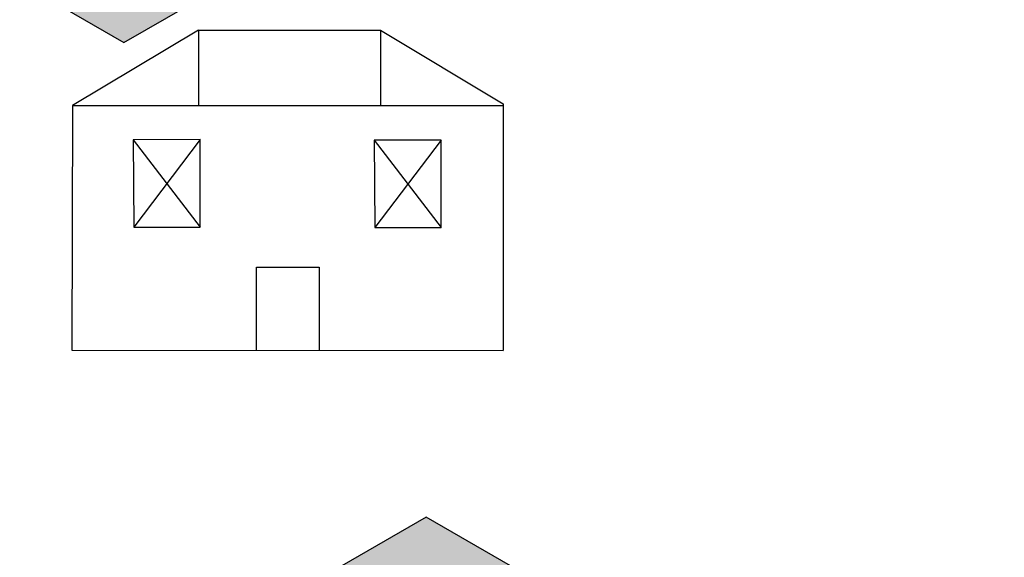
# Model space of a CAD drawing. Header units: millimetres. Extents: x 3536 to 5222, y 1741 to 3266.
# Tile 66 of 256: x 3954 to 4113, y 2843 to 2930. Entities that reach past the tile are written whole.
import ezdxf

# ---------------------------------------------------------------- set-up
doc = ezdxf.new("R2010")
doc.units = ezdxf.units.MM

msp = doc.modelspace()

# ---------------------------------------------------------------- hatches: boundary and pattern name
at = {"linetype": 'Continuous', "true_color": 0x7aafdf}
h = msp.add_hatch(color=143, dxfattribs=at)
h.dxf.hatch_style = 1
h.paths.add_polyline_path([(3970.55, 2982.8), (3945.98, 2968.61), (3945.98, 2940.24), (3970.55, 2926.06), (3995.12, 2940.24), (3995.12, 2968.61)])
h.paths.add_polyline_path([(3703.81, 2992.12), (3679.24, 2977.93), (3679.24, 2949.56), (3703.81, 2935.38), (3728.38, 2949.56), (3728.38, 2977.93)])
h.paths.add_polyline_path([(3639.06, 2847.91), (3614.49, 2833.73), (3614.49, 2805.35), (3639.06, 2791.17), (3663.63, 2805.35), (3663.63, 2833.73)])
h.paths.add_polyline_path([(4019.6, 2849.03), (3995.03, 2834.85), (3995.03, 2806.47), (4019.6, 2792.29), (4044.17, 2806.47), (4044.17, 2834.85)])
h.paths.add_polyline_path([(4216.54, 2843.51), (4191.97, 2829.32), (4191.97, 2800.95), (4216.54, 2786.77), (4241.11, 2800.95), (4241.11, 2829.32)])
h.paths.add_polyline_path([(4257.48, 2968.62), (4232.91, 2954.43), (4232.91, 2926.06), (4257.48, 2911.88), (4282.05, 2926.06), (4282.05, 2954.43)])
h.paths.add_polyline_path([(4524.31, 2962.49), (4499.74, 2948.31), (4499.74, 2919.93), (4524.31, 2905.75), (4548.88, 2919.93), (4548.88, 2948.31)])
h.paths.add_polyline_path([(4565.05, 2844.85), (4540.48, 2830.67), (4540.48, 2802.3), (4565.05, 2788.11), (4589.62, 2802.3), (4589.62, 2830.67)])
h.paths.add_polyline_path([(4765.22, 2842.46), (4740.65, 2828.27), (4740.65, 2799.9), (4765.22, 2785.71), (4789.79, 2799.9), (4789.79, 2828.27)])
h.paths.add_polyline_path([(4811.8, 2957.33), (4787.23, 2943.15), (4787.23, 2914.78), (4811.8, 2900.59), (4836.37, 2914.78), (4836.37, 2943.15)])
h.paths.add_polyline_path([(5078.64, 2951.2), (5054.07, 2937.02), (5054.07, 2908.65), (5078.64, 2894.46), (5103.21, 2908.65), (5103.21, 2937.02)])
h.paths.add_polyline_path([(5121.11, 2839.64), (5096.54, 2825.46), (5096.54, 2797.09), (5121.11, 2782.9), (5145.68, 2797.09), (5145.68, 2825.46)])
h.paths.add_polyline_path([(4790.76, 2476.47), (4766.19, 2462.29), (4766.19, 2433.92), (4790.76, 2419.73), (4815.33, 2433.92), (4815.33, 2462.29)])
h.paths.add_polyline_path([(4821.29, 2356.5), (4796.72, 2342.31), (4796.72, 2313.94), (4821.29, 2299.75), (4845.86, 2313.94), (4845.86, 2342.31)])
h.paths.add_polyline_path([(4477.69, 2364.51), (4453.12, 2350.32), (4453.12, 2321.95), (4477.69, 2307.77), (4502.26, 2321.95), (4502.26, 2350.32)])
h.paths.add_polyline_path([(4525.46, 2484.69), (4500.89, 2470.51), (4500.89, 2442.14), (4525.46, 2427.95), (4550.03, 2442.14), (4550.03, 2470.51)])
h.paths.add_polyline_path([(4237.91, 2464.35), (4213.34, 2450.17), (4213.34, 2421.8), (4237.91, 2407.61), (4262.48, 2421.8), (4262.48, 2450.17)])
h.paths.add_polyline_path([(4281.63, 2350.59), (4257.06, 2336.4), (4257.06, 2308.03), (4281.63, 2293.84), (4306.2, 2308.03), (4306.2, 2336.4)])
h.paths.add_polyline_path([(3931.67, 2350.27), (3907.1, 2336.08), (3907.1, 2307.71), (3931.67, 2293.53), (3956.24, 2307.71), (3956.24, 2336.08)])
h.paths.add_polyline_path([(3971.07, 2470.48), (3946.5, 2456.3), (3946.5, 2427.93), (3971.07, 2413.74), (3995.64, 2427.93), (3995.64, 2456.3)])
h.paths.add_polyline_path([(4256.4, 1997), (4231.83, 1982.81), (4231.83, 1954.44), (4256.4, 1940.26), (4280.97, 1954.44), (4280.97, 1982.81)])
h.paths.add_polyline_path([(4212.76, 1877.67), (4188.19, 1863.48), (4188.19, 1835.11), (4212.76, 1820.92), (4237.33, 1835.11), (4237.33, 1863.48)])
h.paths.add_polyline_path([(4559.54, 1872.24), (4534.97, 1858.05), (4534.97, 1829.68), (4559.54, 1815.49), (4584.11, 1829.68), (4584.11, 1858.05)])
h.paths.add_polyline_path([(4523.23, 1990.87), (4498.66, 1976.68), (4498.66, 1948.31), (4523.23, 1934.13), (4547.8, 1948.31), (4547.8, 1976.68)])

# ---------------------------------------------------------------- linework, layer by layer
at = {"color": 217, "true_color": 0x93278f}
for p, q in [((3982.63, 2928.08), (3962.21, 2915.84)), ((3982.63, 2928.08), (4012.17, 2928.08)), ((3982.63, 2928.08), (3982.63, 2928.08)), ((3982.63, 2928.08), (3982.63, 2915.84)), ((4012.17, 2928.08), (4032.09, 2916.11)), ((4012.17, 2928.08), (4012.17, 2915.84)), ((3962.21, 2915.84), (3962.06, 2876.13)), ((3962.21, 2915.84), (4032.09, 2915.84)), ((4032.09, 2916.11), (4032.09, 2876.07)), ((3982.9, 2910.29), (3972.05, 2910.26)), ((3972.05, 2910.26), (3972.14, 2896.11)), ((3972.05, 2910.26), (3982.9, 2896.11)), ((3982.9, 2910.29), (3972.14, 2896.11)), ((3982.9, 2896.11), (3982.9, 2910.29)), ((4022.01, 2910.23), (4011.16, 2910.2)), ((4011.16, 2910.2), (4011.25, 2896.05)), ((4011.16, 2910.2), (4022.01, 2896.05)), ((4022.01, 2910.23), (4011.25, 2896.05)), ((4022.01, 2896.05), (4022.01, 2910.23)), ((3972.14, 2896.11), (3982.9, 2896.11)), ((4011.25, 2896.05), (4022.01, 2896.05)), ((3992.05, 2876.11), (3992.05, 2889.57)), ((3992.05, 2889.57), (4002.21, 2889.57)), ((4002.21, 2889.57), (4002.21, 2876.1)), ((3962.06, 2876.13), (4032.09, 2876.07))]:
    msp.add_line(p, q, dxfattribs=at)
at = {"color": 2, "linetype": 'Continuous', "true_color": 0xf1eb1f}
for points in [[(3970.55, 2982.8), (3945.98, 2968.61), (3945.98, 2940.24), (3970.55, 2926.06), (3995.12, 2940.24), (3995.12, 2968.61)], [(4019.6, 2849.03), (3995.03, 2834.85), (3995.03, 2806.47), (4019.6, 2792.29), (4044.17, 2806.47), (4044.17, 2834.85)]]:
    msp.add_lwpolyline(points, close=True, dxfattribs=at)

doc.saveas('drawing.dxf')
